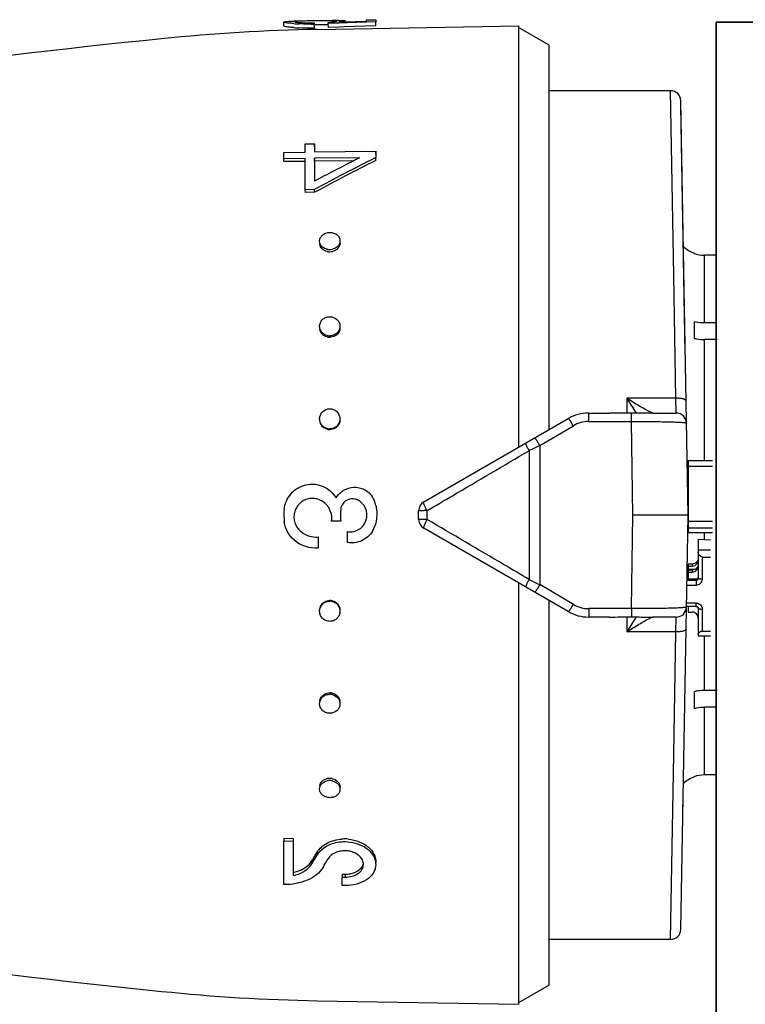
# Model space of a CAD drawing. Header units: millimetres. Extents: x -727 to 69715, y -15705 to 98123.
# Tile 54 of 256: x 20759 to 20794, y -15013 to -14965. Entities that reach past the tile are written whole.
import ezdxf

# ---------------------------------------------------------------- set-up
doc = ezdxf.new("R2010")
doc.units = ezdxf.units.MM
doc.layers.add('UT_ZAŘÍZENÍ - OT', color=3, linetype='Continuous', lineweight=35)

msp = doc.modelspace()

# ---------------------------------------------------------------- linework, layer by layer
at = {"color": 0, "linetype": 'Continuous'}
for p, q in [((20771.764, -14965.056), (20771.76, -14964.856)), ((20772.396, -14964.81), (20772.411, -14964.809)), ((20772.411, -14964.809), (20772.423, -14964.809)), ((20772.413, -14964.869), (20772.412, -14964.823)), ((20773.326, -14964.796), (20773.204, -14964.798)), ((20773.25, -14964.895), (20773.25, -14964.958)), ((20773.253, -14965.157), (20773.25, -14964.958)), ((20773.327, -14964.996), (20773.252, -14964.997)), ((20773.395, -14965.22), (20783.264, -14965.047)), ((20773.937, -14964.99), (20773.906, -14964.99)), ((20773.936, -14964.929), (20773.936, -14964.876)), ((20774.366, -14964.913), (20773.936, -14964.929)), ((20773.939, -14965.128), (20773.936, -14964.929)), ((20774.16, -14964.856), (20774.159, -14964.792)), ((20774.452, -14964.91), (20774.366, -14964.913)), ((20774.447, -14964.861), (20774.75, -14964.852)), ((20775.743, -14964.865), (20774.452, -14964.91)), ((20774.597, -14964.857), (20774.596, -14964.842)), ((20776.263, -14965.046), (20774.714, -14965.1)), ((20774.75, -14964.852), (20775.809, -14964.818)), ((20774.76, -14964.798), (20774.76, -14964.851)), ((20775.811, -14964.862), (20775.743, -14964.865)), ((20775.809, -14964.75), (20776.259, -14964.742)), ((20775.809, -14964.818), (20775.809, -14964.75)), ((20776.259, -14964.847), (20775.811, -14964.862)), ((20776.259, -14964.742), (20776.259, -14964.847)), ((20776.263, -14965.046), (20776.259, -14964.847)), ((20783.264, -14965.047), (20783.264, -14985.692)), ((20774.456, -14965.109), (20773.939, -14965.128)), ((20774.714, -14965.1), (20774.456, -14965.109)), ((20784.764, -14965.987), (20783.264, -14965.121)), ((20784.764, -14984.826), (20784.764, -14965.987)), ((20790.709, -14968.221), (20784.764, -14968.221)), ((20790.864, -14977.286), (20790.709, -14968.221)), ((20791.564, -14989.021), (20791.209, -14968.713)), ((20791.425, -14981.087), (20791.213, -14968.962)), ((20772.81, -14970.826), (20773.26, -14970.821)), ((20772.81, -14971.232), (20772.81, -14970.826)), ((20773.26, -14970.821), (20773.26, -14971.226)), ((20773.263, -14970.971), (20773.26, -14970.821)), ((20771.76, -14971.245), (20772.81, -14971.232)), ((20771.76, -14971.556), (20771.76, -14971.245)), ((20773.26, -14971.226), (20776.259, -14971.187)), ((20776.259, -14971.187), (20776.259, -14971.499)), ((20776.263, -14971.334), (20776.259, -14971.187)), ((20772.81, -14971.543), (20771.76, -14971.556)), ((20771.764, -14971.7), (20771.76, -14971.556)), ((20772.813, -14971.687), (20771.764, -14971.7)), ((20772.81, -14973.075), (20772.81, -14971.543)), ((20775.474, -14971.509), (20773.26, -14971.537)), ((20773.26, -14971.537), (20773.26, -14972.656)), ((20773.263, -14971.682), (20773.26, -14971.537)), ((20775.181, -14971.657), (20773.263, -14971.682)), ((20773.263, -14971.682), (20773.263, -14972.539)), ((20775.419, -14971.537), (20775.474, -14971.509)), ((20776.259, -14971.499), (20776.204, -14971.527)), ((20776.263, -14971.643), (20776.259, -14971.499)), ((20773.26, -14973.07), (20772.81, -14973.075)), ((20772.813, -14973.206), (20772.81, -14973.075)), ((20773.263, -14973.201), (20772.813, -14973.206)), ((20773.263, -14973.201), (20773.26, -14973.07)), ((20773.316, -14973.173), (20773.263, -14973.201)), ((20791.864, -14976.185), (20791.864, -14976.198)), ((20792.364, -14979.608), (20792.364, -14976.284)), ((20792.934, -14976.284), (20792.364, -14976.284)), ((20790.966, -14983.296), (20790.864, -14977.286)), ((20791.864, -14979.547), (20791.864, -14980.361)), ((20792.981, -14979.608), (20792.364, -14979.608)), ((20792.364, -14986.347), (20792.364, -14980.421)), ((20792.989, -14980.421), (20792.364, -14980.421)), ((20788.564, -14983.296), (20788.564, -14984.03)), ((20790.966, -14983.296), (20788.564, -14983.296)), ((20790.985, -14984.021), (20790.966, -14983.296)), ((20778.614, -14988.377), (20785.694, -14984.289)), ((20786.694, -14984.436), (20786.694, -14984.021)), ((20786.694, -14984.021), (20787.721, -14984.021)), ((20788.791, -14984.436), (20788.791, -14984.029)), ((20789.827, -14984.021), (20790.985, -14984.021)), ((20784.297, -14985.609), (20785.944, -14984.641)), ((20786.694, -14984.436), (20788.791, -14984.436)), ((20788.863, -14989.021), (20788.791, -14984.436)), ((20784.297, -14985.609), (20784.297, -14992.433)), ((20783.776, -14985.866), (20783.776, -14992.177)), ((20791.564, -14986.347), (20791.564, -14989.869)), ((20791.564, -14986.347), (20792.764, -14986.347)), ((20791.564, -14986.631), (20792.764, -14986.631)), ((20778.364, -14989.233), (20778.364, -14988.81)), ((20778.777, -14989.237), (20778.777, -14988.806)), ((20788.791, -14993.606), (20788.863, -14989.021)), ((20791.564, -14989.021), (20788.863, -14989.021)), ((20791.209, -15009.33), (20791.564, -14989.021)), ((20774.55, -14989.324), (20774.1, -14989.324)), ((20785.694, -14993.753), (20778.614, -14989.666)), ((20791.564, -14989.327), (20792.764, -14989.327)), ((20791.564, -14989.642), (20792.764, -14989.642)), ((20773.44, -14990.093), (20773.44, -14990.627)), ((20774.87, -14990.365), (20774.87, -14989.83)), ((20791.564, -14989.869), (20792.764, -14989.869)), ((20792.364, -14990.212), (20792.364, -14989.869)), ((20792.064, -14990.196), (20792.064, -14992.119)), ((20792.064, -14990.196), (20792.664, -14990.229)), ((20792.064, -14990.727), (20792.664, -14990.727)), ((20792.264, -14992.158), (20792.264, -14991.079)), ((20792.264, -14991.079), (20792.664, -14991.079)), ((20791.518, -14991.636), (20791.524, -14991.313)), ((20791.564, -14991.425), (20791.564, -14991.67)), ((20791.764, -14991.425), (20791.564, -14991.425)), ((20791.564, -14991.523), (20791.764, -14991.523)), ((20791.764, -14991.425), (20791.764, -14991.523)), ((20791.564, -14992.061), (20791.511, -14992.061)), ((20791.564, -14991.865), (20791.514, -14991.865)), ((20791.517, -14991.67), (20791.927, -14991.67)), ((20791.565, -14991.639), (20791.518, -14991.636)), ((20791.564, -14991.718), (20791.564, -14992.159)), ((20791.764, -14991.718), (20791.564, -14991.718)), ((20791.564, -14991.815), (20791.764, -14991.815)), ((20791.764, -14991.718), (20791.764, -14991.815)), ((20783.264, -14992.35), (20783.264, -15012.995)), ((20785.944, -14993.402), (20784.297, -14992.433)), ((20791.504, -14992.452), (20791.964, -14992.452)), ((20791.508, -14992.217), (20791.964, -14992.217)), ((20791.964, -14992.159), (20791.564, -14992.159)), ((20791.964, -14992.159), (20791.964, -14992.452)), ((20784.764, -15012.055), (20784.764, -14993.216)), ((20791.964, -14993.496), (20791.485, -14993.496)), ((20791.964, -14993.335), (20791.488, -14993.335)), ((20791.564, -14993.496), (20791.564, -14993.777)), ((20791.964, -14993.496), (20791.964, -14993.335)), ((20786.694, -14993.606), (20786.694, -14994.021)), ((20788.791, -14993.606), (20786.694, -14993.606)), ((20787.721, -14994.021), (20786.694, -14994.021)), ((20788.564, -14994.013), (20788.564, -14994.746)), ((20788.791, -14993.606), (20788.791, -14994.014)), ((20790.985, -14994.021), (20789.827, -14994.021)), ((20790.966, -14994.746), (20790.985, -14994.021)), ((20791.564, -14993.777), (20791.764, -14993.777)), ((20792.064, -14993.59), (20792.064, -14994.944)), ((20792.264, -14994.708), (20792.264, -14993.629)), ((20790.966, -14994.746), (20788.564, -14994.746)), ((20790.864, -15000.757), (20790.966, -14994.746)), ((20792.064, -14994.944), (20792.664, -14994.944)), ((20792.264, -14994.708), (20792.664, -14994.708)), ((20792.364, -14997.621), (20792.364, -14994.944)), ((20791.864, -14997.682), (20791.864, -14998.495)), ((20792.989, -14997.621), (20792.364, -14997.621)), ((20792.364, -15001.758), (20792.364, -14998.434)), ((20792.981, -14998.434), (20792.364, -14998.434)), ((20790.709, -15009.821), (20790.864, -15000.757)), ((20792.934, -15001.758), (20792.364, -15001.758)), ((20791.864, -15001.844), (20791.864, -15001.857)), ((20791.308, -15003.636), (20791.324, -15002.774)), ((20771.764, -15004.862), (20771.76, -15004.994)), ((20771.76, -15007.136), (20771.76, -15004.994)), ((20771.76, -15004.994), (20772.21, -15004.999)), ((20771.764, -15004.862), (20772.214, -15004.867)), ((20772.214, -15004.867), (20772.21, -15004.999)), ((20772.21, -15004.999), (20772.21, -15006.687)), ((20773.357, -15005.599), (20773.385, -15005.551)), ((20773.385, -15005.551), (20773.382, -15005.689)), ((20773.13, -15005.974), (20773.127, -15006.115)), ((20773.24, -15005.927), (20773.269, -15005.879)), ((20774.613, -15006.619), (20774.61, -15006.765)), ((20774.61, -15007.173), (20774.61, -15006.765)), ((20774.61, -15006.765), (20774.76, -15006.767)), ((20774.613, -15006.619), (20774.763, -15006.621)), ((20774.763, -15006.621), (20774.76, -15006.767)), ((20774.76, -15007.175), (20774.61, -15007.173)), ((20790.709, -15009.821), (20784.764, -15009.821)), ((20784.764, -15012.055), (20783.264, -15012.921)), ((20773.395, -15012.823), (20783.264, -15012.995))]:
    msp.add_line(p, q, dxfattribs=at)
for centre, radius, start, end in [((20772.878, -14956.38), 8.577, 265.8256, 266.6258), ((20773.028, -15000.544), 35.74, 91.0124, 91.2155), ((20772.951, -14955.126), 9.833, 266.6318, 267.396), ((20772.556, -14966.605), 1.789, 94.2534, 94.6326), ((20772.612, -14967.374), 2.559, 93.4587, 94.2283), ((20773.033, -14952.416), 12.544, 270.2757, 270.9914), ((20773.076, -14954.867), 10.03, 270.3767, 270.9938), ((20773.487, -14958.468), 6.424, 274.0065, 274.7622), ((20773.573, -14959.51), 5.379, 274.7701, 275.5791), ((20774.009, -14970.07), 5.28, 88.3745, 89.198), ((20774.869, -15006.899), 42.126, 90.8463, 91.0033), ((20774.584, -14987.798), 23.023, 90.5699, 90.8389), ((20774.484, -14978.002), 13.227, 90.1311, 90.5589), ((20774.966, -15055.206), 90, 91, 95.86353), ((20772.879, -14956.529), 8.626, 265.8559, 266.6507), ((20772.953, -14955.258), 9.899, 266.6567, 267.4156), ((20816.851, -15463.061), 500, 95.86353, 99.2151), ((20790.709, -14968.721), 0.5, 1.0027, 90), ((20823.549, -15065.461), 105.191, 116.74897, 118.55954), ((20823.093, -15066.125), 105.923, 116.89327, 118.06457), ((20823.284, -15065.838), 105.279, 116.52799, 118.3353), ((20820.181, -15060.437), 99.533, 116.72558, 116.87901), ((20774.183, -14975.692), 0.33, 0.0012, 1.8034), ((20773.853, -14975.701), 0.34, 181.8386, 189.2299), ((20774.006, -14975.431), 0.578, 257.4005, 263.7792), ((20774.009, -14975.534), 0.583, 257.4385, 263.7956), ((20774.005, -14975.442), 0.567, 263.769, 270.5154), ((20774.008, -14975.545), 0.572, 263.785, 270.5156), ((20774.004, -14975.432), 0.577, 270.6142, 283.6547), ((20774.007, -14975.534), 0.582, 270.6123, 283.6161), ((20792.364, -14974.771), 1.5, 226.6492, 250.5288), ((20792.365, -14974.775), 1.509, 250.58, 269.9294), ((20773.924, -14979.772), 0.415, 180.0036, 182.6268), ((20774.096, -14979.841), 0.417, 351.6852, 359.956), ((20774.008, -14979.708), 0.529, 255.907, 262.902), ((20774.012, -14979.776), 0.533, 255.9485, 262.9202), ((20774.007, -14979.722), 0.515, 262.8964, 270.3352), ((20774.01, -14979.791), 0.519, 262.9139, 270.3354), ((20809.346, -14970.774), 24.264, 211.0698, 212.8147), ((20773.981, -14984.306), 0.471, 180.0149, 185.1846), ((20786.694, -14986.021), 2, 90, 120), ((20805.39, -14973.319), 19.559, 212.8314, 213.1914), ((20790.985, -14984.521), 0.5, 0.9973, 90), ((20774.011, -14984.296), 0.505, 254.9456, 262.2975), ((20774.014, -14984.327), 0.509, 254.989, 262.3166), ((20774.009, -14984.313), 0.488, 262.2951, 270.1426), ((20774.012, -14984.344), 0.492, 262.3136, 270.1429), ((20786.694, -14985.915), 1.479, 90.0293, 120.5126), ((20891.859, -15204.982), 244.324, 116.11937, 116.25551), ((20791.464, -14987.177), 0.0994, 313.5922, 359.9803), ((20791.464, -14987.165), 0.301, 284.0099, 289.4426), ((20773.156, -14989.084), 0.878, 79.2621, 86.1049), ((20773.146, -14989.133), 0.927, 73.0793, 79.2163), ((20775.119, -14988.799), 0.576, 71.2532, 78.3972), ((20775.199, -14988.722), 1.078, 27.8406, 34.0296), ((20775.204, -14988.72), 1.073, 21.6663, 27.8429), ((20773.143, -14989.171), 0.963, 41.0757, 50.0119), ((20773.137, -14989.175), 0.97, 32.4613, 41.0443), ((20776.846, -14989.021), 2.316, 172.8168, 187.5195), ((20775.121, -14988.792), 0.569, 63.8405, 71.2552), ((20774.996, -14989.028), 0.836, 39.1305, 49.8284), ((20775.003, -14989.023), 0.828, 29.6913, 39.1293), ((20775.221, -14988.713), 1.054, 15.2114, 21.6682), ((20774.309, -14988.96), 1.999, 11.8346, 15.192), ((20778.864, -14988.81), 0.5, 120, 180), ((20791.464, -14988.793), 0.3, 70.554, 72.3535), ((20774.421, -14989.021), 2.661, 174.2036, 187.383), ((20773.151, -14989.127), 0.893, 214.114, 220.953), ((20774.999, -14989.02), 0.831, 307.9711, 320.9467), ((20774.991, -14989.013), 0.841, 320.9239, 328.1109), ((20775.055, -14989.166), 1.23, 330.5526, 339.4593), ((20775.101, -14989.184), 1.181, 339.4729, 345.3977), ((20778.864, -14989.233), 0.5, 180, 240), ((20773.321, -14988.979), 1.119, 220.9857, 227.2244), ((20773.322, -14988.995), 1.104, 269.8741, 276.1358), ((20775.012, -14989.058), 0.785, 259.5616, 266.7756), ((20775.04, -14989.159), 1.247, 328.3633, 330.5708), ((20773.322, -14988.987), 1.644, 229.7942, 274.1007), ((20791.773, -14991.228), 0.29, 325.946, 359.9556), ((20891.859, -14773.06), 244.324, 243.74449, 243.88063), ((20774.008, -14993.73), 0.489, 81.9513, 89.7929), ((20774.011, -14993.699), 0.493, 81.9697, 89.7932), ((20774.005, -14993.748), 0.507, 74.6173, 81.9539), ((20774.009, -14993.717), 0.51, 74.6606, 81.9731), ((20786.694, -14992.128), 1.479, 239.4874, 269.9707), ((20790.985, -14993.521), 0.5, 270, 359), ((20774.029, -14993.739), 0.481, 352.21, 354.9153), ((20786.694, -14992.021), 2, 240, 270), ((20805.732, -15004.946), 19.968, 146.8123, 147.1649), ((20791.975, -14993.59), 0.0882, 0.0369, 8.6608), ((20809.268, -15007.219), 24.171, 147.1819, 148.9335), ((20774.006, -14998.321), 0.516, 82.1802, 89.6075), ((20774.01, -14998.253), 0.52, 82.1978, 89.6077), ((20774.004, -14998.338), 0.533, 75.2221, 82.1864), ((20774.007, -14998.27), 0.537, 75.2633, 82.2046), ((20792.365, -15003.268), 1.509, 90.0706, 109.42), ((20774.005, -15002.607), 0.574, 89.5276, 102.6205), ((20774.009, -15002.505), 0.579, 90.4762, 102.5767), ((20774.008, -15002.489), 0.563, 89.4636, 90.4277), ((20774.004, -15002.602), 0.569, 82.706, 89.4382), ((20774.008, -15002.5), 0.574, 82.7219, 89.4383), ((20774.002, -15002.617), 0.584, 76.3765, 82.7168), ((20774.006, -15002.514), 0.588, 76.4142, 82.7332), ((20792.364, -15003.271), 1.5, 109.4712, 133.3508), ((20773.853, -15002.341), 0.34, 170.7701, 178.1614), ((20774.183, -15002.351), 0.33, 358.1966, 359.9988), ((20774.741, -15006.845), 1.949, 89.3478, 93.6822), ((20774.74, -15006.877), 1.981, 84.7451, 89.3338), ((20733.836, -14981.97), 46.046, 328.8521, 329.1259), ((20774.25, -15006.203), 1.009, 142.6891, 149.3347), ((20774.345, -15006.276), 1.129, 136.6726, 142.6957), ((20772.261, -15005.427), 1.027, 315.4988, 321.7146), ((20772.34, -15005.489), 0.927, 321.7149, 328.509), ((20734.71, -14982.833), 44.921, 328.7834, 329.0635), ((20735.188, -14982.787), 44.466, 328.5709, 328.8521), ((20732.987, -14981.802), 46.929, 329.1323, 329.4032), ((20735.455, -14982.906), 44.808, 328.5423, 329.173), ((20775.201, -15006.146), 0.458, 358.6045, 6.9669), ((20771.825, -15004.817), 1.908, 281.6289, 285.7619), ((20816.851, -14514.982), 500, 260.77609, 264.13647), ((20790.709, -15009.321), 0.5, 270, 359), ((20774.966, -14922.837), 90, 264.13647, 269)]:
    msp.add_arc(centre, radius, start, end, dxfattribs=at)
at = {"color": 0, "linetype": 'Continuous', "extrusion": (0, 0, -1)}
for centre, major_axis, ratio, start_param, end_param in [((20792.264, -14990.844), (0, -0.235), 0.85043, 0, 1.570796), ((20792.264, -14994.865), (0.2, 0), 0.785695, 3.141593, 4.712389)]:
    msp.add_ellipse(centre, major_axis=major_axis, ratio=ratio, start_param=start_param, end_param=end_param, dxfattribs=at)
at = {"color": 0, "linetype": 'Continuous'}
for points, knots in [([(20771.76, -14964.856), (20771.76, -14964.853), (20771.767, -14964.847), (20771.775, -14964.844), (20771.78, -14964.843)], [0, 0, 0, 0, 0.34526, 1, 1, 1, 1]), ([(20772.254, -14964.934), (20772.184, -14964.929), (20772.086, -14964.92), (20771.965, -14964.906), (20771.894, -14964.896), (20771.838, -14964.886), (20771.797, -14964.876), (20771.773, -14964.869), (20771.76, -14964.86), (20771.76, -14964.856)], [0, 0, 0, 0, 0.415889, 0.585993, 0.728367, 0.841268, 0.923827, 0.975949, 1, 1, 1, 1]), ([(20772.256, -14965.133), (20772.187, -14965.128), (20772.089, -14965.119), (20771.968, -14965.105), (20771.897, -14965.095), (20771.842, -14965.086), (20771.8, -14965.076), (20771.777, -14965.068), (20771.764, -14965.06), (20771.764, -14965.056)], [0, 0, 0, 0, 0.416026, 0.586157, 0.728535, 0.841423, 0.923955, 0.976034, 1, 1, 1, 1]), ([(20771.78, -14964.843), (20771.784, -14964.842), (20771.803, -14964.836), (20771.824, -14964.833), (20771.84, -14964.831)], [0, 0, 0, 0, 0.194984, 1, 1, 1, 1]), ([(20771.84, -14964.831), (20771.896, -14964.824), (20772.04, -14964.818), (20772.183, -14964.814), (20772.27, -14964.812)], [0, 0, 0, 0, 0.393124, 1, 1, 1, 1]), ([(20772.303, -14964.842), (20772.303, -14964.842), (20772.302, -14964.843), (20772.302, -14964.843), (20772.302, -14964.844)], [0, 0, 0, 0, 0.519614, 1, 1, 1, 1]), ([(20772.302, -14964.844), (20772.302, -14964.846), (20772.307, -14964.849), (20772.324, -14964.855), (20772.362, -14964.863), (20772.423, -14964.871), (20772.473, -14964.875), (20772.501, -14964.878)], [0, 0, 0, 0, 0.026104, 0.078509, 0.271488, 0.580502, 1, 1, 1, 1]), ([(20772.412, -14964.823), (20772.397, -14964.824), (20772.371, -14964.826), (20772.337, -14964.831), (20772.317, -14964.835), (20772.305, -14964.839), (20772.303, -14964.842)], [0, 0, 0, 0, 0.402142, 0.703286, 0.901798, 1, 1, 1, 1]), ([(20773.204, -14964.798), (20773.064, -14964.8), (20772.816, -14964.806), (20772.567, -14964.813), (20772.458, -14964.82)], [0, 0, 0, 0, 0.5608, 1, 1, 1, 1]), ([(20772.501, -14964.878), (20772.544, -14964.881), (20772.758, -14964.895), (20772.972, -14964.898), (20773.142, -14964.897)], [0, 0, 0, 0, 0.202928, 1, 1, 1, 1]), ([(20773.093, -14964.96), (20773.042, -14964.96), (20772.846, -14964.96), (20772.649, -14964.955), (20772.505, -14964.949)], [0, 0, 0, 0, 0.261385, 1, 1, 1, 1]), ([(20773.904, -14964.79), (20773.86, -14964.79), (20773.667, -14964.791), (20773.475, -14964.793), (20773.326, -14964.796)], [0, 0, 0, 0, 0.228486, 1, 1, 1, 1]), ([(20773.906, -14964.99), (20773.862, -14964.99), (20773.669, -14964.991), (20773.476, -14964.993), (20773.327, -14964.996)], [0, 0, 0, 0, 0.228577, 1, 1, 1, 1]), ([(20774.083, -14964.791), (20774.069, -14964.79), (20774.01, -14964.79), (20773.95, -14964.79), (20773.904, -14964.79)], [0, 0, 0, 0, 0.229978, 1, 1, 1, 1]), ([(20774.096, -14964.863), (20774.133, -14964.859), (20774.199, -14964.852), (20774.275, -14964.841), (20774.32, -14964.832), (20774.342, -14964.826), (20774.355, -14964.822), (20774.362, -14964.816), (20774.362, -14964.814)], [0, 0, 0, 0, 0.416564, 0.727805, 0.840468, 0.923103, 0.975235, 1, 1, 1, 1]), ([(20774.269, -14964.797), (20774.261, -14964.796), (20774.225, -14964.794), (20774.188, -14964.793), (20774.159, -14964.792)], [0, 0, 0, 0, 0.216654, 1, 1, 1, 1]), ([(20774.338, -14964.804), (20774.334, -14964.803), (20774.311, -14964.8), (20774.288, -14964.798), (20774.269, -14964.797)], [0, 0, 0, 0, 0.191517, 1, 1, 1, 1]), ([(20774.362, -14964.814), (20774.362, -14964.811), (20774.352, -14964.806), (20774.344, -14964.805), (20774.338, -14964.804)], [0, 0, 0, 0, 0.306489, 1, 1, 1, 1]), ([(20774.596, -14964.842), (20774.586, -14964.843), (20774.536, -14964.851), (20774.486, -14964.857), (20774.447, -14964.861)], [0, 0, 0, 0, 0.219199, 1, 1, 1, 1]), ([(20774.454, -14964.776), (20774.468, -14964.776), (20774.521, -14964.776), (20774.573, -14964.776), (20774.61, -14964.777)], [0, 0, 0, 0, 0.28218, 1, 1, 1, 1]), ([(20774.76, -14964.798), (20774.76, -14964.803), (20774.741, -14964.811), (20774.713, -14964.82), (20774.66, -14964.831), (20774.62, -14964.838), (20774.596, -14964.842)], [0, 0, 0, 0, 0.080473, 0.272652, 0.58028, 1, 1, 1, 1]), ([(20774.61, -14964.777), (20774.62, -14964.778), (20774.654, -14964.779), (20774.687, -14964.781), (20774.71, -14964.784)], [0, 0, 0, 0, 0.312325, 1, 1, 1, 1]), ([(20774.71, -14964.784), (20774.722, -14964.785), (20774.738, -14964.787), (20774.755, -14964.792), (20774.76, -14964.796), (20774.76, -14964.798)], [0, 0, 0, 0, 0.708486, 0.898996, 1, 1, 1, 1]), ([(20773.253, -14965.157), (20773.188, -14965.158), (20772.939, -14965.16), (20772.69, -14965.156), (20772.506, -14965.147)], [0, 0, 0, 0, 0.261104, 1, 1, 1, 1]), ([(20773.51, -14975.601), (20773.508, -14975.545), (20773.535, -14975.429), (20773.647, -14975.285), (20773.815, -14975.192), (20773.944, -14975.169), (20774.01, -14975.168)], [0, 0, 0, 0, 0.229393, 0.470966, 0.729703, 1, 1, 1, 1]), ([(20774.01, -14975.168), (20774.073, -14975.168), (20774.198, -14975.187), (20774.363, -14975.271), (20774.477, -14975.405), (20774.508, -14975.516), (20774.509, -14975.57)], [0, 0, 0, 0, 0.270385, 0.528616, 0.769944, 1, 1, 1, 1]), ([(20773.614, -14975.847), (20773.583, -14975.813), (20773.532, -14975.736), (20773.511, -14975.646), (20773.51, -14975.601)], [0, 0, 0, 0, 0.509651, 1, 1, 1, 1]), ([(20774.513, -14975.692), (20774.513, -14975.784), (20774.427, -14975.981), (20774.243, -14976.076), (20774.144, -14976.1)], [0, 0, 0, 0, 0.47302, 1, 1, 1, 1]), ([(20774.509, -14975.57), (20774.511, -14975.618), (20774.492, -14975.717), (20774.439, -14975.802), (20774.406, -14975.84)], [0, 0, 0, 0, 0.488775, 1, 1, 1, 1]), ([(20773.882, -14976.103), (20773.792, -14976.082), (20773.625, -14976.003), (20773.531, -14975.838), (20773.518, -14975.755)], [0, 0, 0, 0, 0.524629, 1, 1, 1, 1]), ([(20773.88, -14975.995), (20773.854, -14975.989), (20773.756, -14975.96), (20773.665, -14975.903), (20773.614, -14975.847)], [0, 0, 0, 0, 0.260211, 1, 1, 1, 1]), ([(20774.406, -14975.84), (20774.389, -14975.858), (20774.314, -14975.929), (20774.216, -14975.974), (20774.14, -14975.993)], [0, 0, 0, 0, 0.24218, 1, 1, 1, 1]), ([(20773.51, -14979.772), (20773.51, -14979.711), (20773.538, -14979.587), (20773.649, -14979.431), (20773.815, -14979.329), (20773.945, -14979.304), (20774.01, -14979.304)], [0, 0, 0, 0, 0.241806, 0.488407, 0.741812, 1, 1, 1, 1]), ([(20774.01, -14979.304), (20774.133, -14979.303), (20774.326, -14979.37), (20774.475, -14979.568), (20774.507, -14979.687), (20774.509, -14979.746)], [0, 0, 0, 0, 0.507384, 0.755665, 1, 1, 1, 1]), ([(20792.364, -14979.608), (20792.321, -14979.608), (20792.153, -14979.603), (20791.985, -14979.578), (20791.864, -14979.547)], [0, 0, 0, 0, 0.252472, 1, 1, 1, 1]), ([(20773.577, -14980.005), (20773.567, -14979.989), (20773.532, -14979.922), (20773.513, -14979.847), (20773.51, -14979.791)], [0, 0, 0, 0, 0.253103, 1, 1, 1, 1]), ([(20773.882, -14980.294), (20773.791, -14980.271), (20773.618, -14980.176), (20773.531, -14979.998), (20773.518, -14979.908)], [0, 0, 0, 0, 0.510101, 1, 1, 1, 1]), ([(20773.88, -14980.221), (20773.818, -14980.206), (20773.699, -14980.153), (20773.61, -14980.058), (20773.577, -14980.005)], [0, 0, 0, 0, 0.506643, 1, 1, 1, 1]), ([(20774.471, -14979.944), (20774.442, -14980.011), (20774.349, -14980.133), (20774.212, -14980.201), (20774.14, -14980.22)], [0, 0, 0, 0, 0.492845, 1, 1, 1, 1]), ([(20774.509, -14979.901), (20774.496, -14979.992), (20774.408, -14980.171), (20774.236, -14980.268), (20774.144, -14980.292)], [0, 0, 0, 0, 0.489899, 1, 1, 1, 1]), ([(20774.509, -14979.746), (20774.512, -14979.797), (20774.502, -14979.865), (20774.478, -14979.929), (20774.471, -14979.944)], [0, 0, 0, 0, 0.747031, 1, 1, 1, 1]), ([(20791.864, -14980.361), (20791.904, -14980.371), (20792.068, -14980.406), (20792.237, -14980.421), (20792.364, -14980.421)], [0, 0, 0, 0, 0.247091, 1, 1, 1, 1]), ([(20789.684, -14983.957), (20789.601, -14983.917), (20789.424, -14983.824), (20789.048, -14983.608), (20788.759, -14983.426), (20788.564, -14983.296)], [0, 0, 0, 0, 0.213248, 0.460801, 1, 1, 1, 1]), ([(20791.466, -14983.425), (20791.466, -14983.416), (20791.456, -14983.393), (20791.424, -14983.37), (20791.377, -14983.348), (20791.287, -14983.32), (20791.148, -14983.3), (20791.03, -14983.295), (20790.966, -14983.296)], [0, 0, 0, 0, 0.054454, 0.124226, 0.220024, 0.341181, 0.645763, 1, 1, 1, 1]), ([(20773.51, -14984.306), (20773.51, -14984.18), (20773.618, -14983.916), (20773.882, -14983.811), (20774.01, -14983.81)], [0, 0, 0, 0, 0.49811, 1, 1, 1, 1]), ([(20774.01, -14983.81), (20774.13, -14983.81), (20774.381, -14983.902), (20774.497, -14984.142), (20774.508, -14984.261)], [0, 0, 0, 0, 0.501804, 1, 1, 1, 1]), ([(20785.944, -14984.641), (20785.923, -14984.621), (20785.891, -14984.573), (20785.858, -14984.499), (20785.819, -14984.436), (20785.78, -14984.385), (20785.75, -14984.344), (20785.725, -14984.312), (20785.709, -14984.296), (20785.697, -14984.287), (20785.694, -14984.289)], [0, 0, 0, 0, 0.198142, 0.388892, 0.560134, 0.707991, 0.828678, 0.918542, 0.975091, 1, 1, 1, 1]), ([(20788.791, -14984.029), (20788.612, -14984.031), (20788.255, -14984.03), (20787.898, -14984.021), (20787.721, -14984.021)], [0, 0, 0, 0, 0.502804, 1, 1, 1, 1]), ([(20789.827, -14984.021), (20789.748, -14984.021), (20789.402, -14984.022), (20789.057, -14984.026), (20788.791, -14984.029)], [0, 0, 0, 0, 0.230893, 1, 1, 1, 1]), ([(20789.763, -14983.993), (20789.757, -14983.99), (20789.73, -14983.979), (20789.704, -14983.967), (20789.684, -14983.957)], [0, 0, 0, 0, 0.229765, 1, 1, 1, 1]), ([(20789.794, -14984.005), (20789.791, -14984.004), (20789.781, -14984), (20789.771, -14983.996), (20789.763, -14983.993)], [0, 0, 0, 0, 0.235586, 1, 1, 1, 1]), ([(20789.853, -14984.021), (20789.845, -14984.021), (20789.825, -14984.016), (20789.806, -14984.01), (20789.794, -14984.005)], [0, 0, 0, 0, 0.393757, 1, 1, 1, 1]), ([(20773.882, -14984.819), (20773.8, -14984.796), (20773.643, -14984.71), (20773.553, -14984.554), (20773.531, -14984.472)], [0, 0, 0, 0, 0.50198, 1, 1, 1, 1]), ([(20773.88, -14984.784), (20773.807, -14984.764), (20773.668, -14984.693), (20773.577, -14984.565), (20773.549, -14984.496)], [0, 0, 0, 0, 0.50114, 1, 1, 1, 1]), ([(20774.492, -14984.432), (20774.469, -14984.514), (20774.38, -14984.672), (20774.223, -14984.76), (20774.14, -14984.783)], [0, 0, 0, 0, 0.49918, 1, 1, 1, 1]), ([(20774.509, -14984.406), (20774.496, -14984.5), (20774.412, -14984.687), (20774.237, -14984.792), (20774.144, -14984.818)], [0, 0, 0, 0, 0.498032, 1, 1, 1, 1]), ([(20788.791, -14984.436), (20788.967, -14984.436), (20789.312, -14984.435), (20789.813, -14984.438), (20790.274, -14984.444), (20790.624, -14984.451), (20790.871, -14984.459), (20791.028, -14984.465), (20791.162, -14984.471), (20791.274, -14984.478), (20791.362, -14984.486), (20791.425, -14984.493), (20791.463, -14984.501), (20791.48, -14984.506), (20791.485, -14984.511), (20791.485, -14984.513)], [0, 0, 0, 0, 0.195605, 0.383531, 0.55643, 0.707585, 0.773165, 0.831259, 0.881323, 0.92293, 0.955723, 0.979458, 0.994025, 0.997954, 1, 1, 1, 1]), ([(20784.297, -14985.609), (20784.268, -14985.559), (20784.225, -14985.488), (20784.168, -14985.398), (20784.132, -14985.343), (20784.101, -14985.298), (20784.077, -14985.266), (20784.061, -14985.248), (20784.052, -14985.24), (20784.048, -14985.239), (20784.047, -14985.24)], [0, 0, 0, 0, 0.387648, 0.559336, 0.708365, 0.829964, 0.920373, 0.976704, 0.992026, 1, 1, 1, 1]), ([(20783.776, -14985.866), (20783.75, -14985.819), (20783.714, -14985.75), (20783.671, -14985.663), (20783.646, -14985.608), (20783.627, -14985.563), (20783.615, -14985.528), (20783.609, -14985.506), (20783.61, -14985.492), (20783.613, -14985.49)], [0, 0, 0, 0, 0.389691, 0.560136, 0.707341, 0.827183, 0.916538, 0.973346, 1, 1, 1, 1]), ([(20778.777, -14988.806), (20779.192, -14988.561), (20780.859, -14987.581), (20782.525, -14986.601), (20783.776, -14985.866)], [0, 0, 0, 0, 0.249365, 1, 1, 1, 1]), ([(20771.774, -14988.752), (20771.788, -14988.61), (20771.863, -14988.328), (20772.169, -14987.84), (20772.82, -14987.449), (20773.577, -14987.523), (20774.061, -14987.836), (20774.247, -14988.06), (20774.32, -14988.183)], [0, 0, 0, 0, 0.125806, 0.251598, 0.500158, 0.748611, 0.874302, 1, 1, 1, 1]), ([(20774.32, -14988.183), (20774.407, -14988.031), (20774.663, -14987.768), (20775.102, -14987.639), (20775.454, -14987.671), (20775.705, -14987.762), (20775.926, -14987.911), (20776.043, -14988.046), (20776.093, -14988.119)], [0, 0, 0, 0, 0.249691, 0.498274, 0.623384, 0.748679, 0.874168, 1, 1, 1, 1]), ([(20773.216, -14988.208), (20773.132, -14988.203), (20772.962, -14988.215), (20772.645, -14988.331), (20772.391, -14988.581), (20772.268, -14988.897), (20772.242, -14989.152), (20772.288, -14989.405), (20772.364, -14989.558), (20772.411, -14989.628)], [0, 0, 0, 0, 0.124702, 0.249421, 0.497433, 0.62303, 0.748788, 0.874419, 1, 1, 1, 1]), ([(20775.235, -14988.235), (20775.158, -14988.219), (20774.995, -14988.22), (20774.774, -14988.319), (20774.61, -14988.498), (20774.558, -14988.653), (20774.548, -14988.732)], [0, 0, 0, 0, 0.248903, 0.498305, 0.748695, 1, 1, 1, 1]), ([(20774.1, -14989.324), (20774.116, -14989.209), (20774.107, -14988.972), (20774.018, -14988.752), (20773.955, -14988.654)], [0, 0, 0, 0, 0.500135, 1, 1, 1, 1]), ([(20775.705, -14989.457), (20775.744, -14989.395), (20775.806, -14989.258), (20775.838, -14989.037), (20775.814, -14988.815), (20775.758, -14988.676), (20775.722, -14988.613)], [0, 0, 0, 0, 0.249892, 0.499949, 0.75024, 1, 1, 1, 1]), ([(20776.266, -14988.55), (20776.282, -14988.627), (20776.328, -14988.936), (20776.303, -14989.256), (20776.244, -14989.482)], [0, 0, 0, 0, 0.250786, 1, 1, 1, 1]), ([(20778.777, -14988.806), (20778.748, -14988.754), (20778.698, -14988.659), (20778.64, -14988.531), (20778.61, -14988.442), (20778.604, -14988.396), (20778.609, -14988.38), (20778.614, -14988.377)], [0, 0, 0, 0, 0.377895, 0.69297, 0.905251, 0.965919, 1, 1, 1, 1]), ([(20778.777, -14988.806), (20778.749, -14988.806), (20778.694, -14988.806), (20778.616, -14988.806), (20778.545, -14988.807), (20778.484, -14988.807), (20778.44, -14988.808), (20778.412, -14988.808), (20778.395, -14988.808), (20778.382, -14988.809), (20778.372, -14988.809), (20778.368, -14988.81), (20778.364, -14988.809), (20778.364, -14988.81)], [0, 0, 0, 0, 0.203374, 0.394866, 0.56769, 0.716771, 0.837685, 0.88646, 0.926896, 0.958626, 0.981467, 0.99529, 1, 1, 1, 1]), ([(20772.261, -14990.243), (20772.132, -14990.133), (20771.913, -14989.862), (20771.804, -14989.532), (20771.782, -14989.363)], [0, 0, 0, 0, 0.49938, 1, 1, 1, 1]), ([(20774.968, -14989.842), (20775.064, -14989.848), (20775.259, -14989.824), (20775.434, -14989.734), (20775.51, -14989.675)], [0, 0, 0, 0, 0.50069, 1, 1, 1, 1]), ([(20778.777, -14989.237), (20778.749, -14989.237), (20778.694, -14989.236), (20778.616, -14989.236), (20778.545, -14989.236), (20778.484, -14989.235), (20778.44, -14989.235), (20778.412, -14989.234), (20778.395, -14989.234), (20778.382, -14989.234), (20778.372, -14989.234), (20778.368, -14989.232), (20778.364, -14989.233), (20778.364, -14989.233)], [0, 0, 0, 0, 0.203374, 0.394866, 0.56769, 0.716771, 0.837685, 0.88646, 0.926896, 0.958626, 0.981467, 0.99529, 1, 1, 1, 1]), ([(20778.777, -14989.237), (20778.748, -14989.288), (20778.698, -14989.384), (20778.64, -14989.512), (20778.61, -14989.6), (20778.604, -14989.647), (20778.609, -14989.663), (20778.614, -14989.666)], [0, 0, 0, 0, 0.377895, 0.69297, 0.905251, 0.965919, 1, 1, 1, 1]), ([(20783.776, -14992.177), (20783.359, -14991.931), (20781.692, -14990.952), (20780.025, -14989.972), (20778.777, -14989.237)], [0, 0, 0, 0, 0.250578, 1, 1, 1, 1]), ([(20772.561, -14989.8), (20772.662, -14989.894), (20772.902, -14990.046), (20773.181, -14990.099), (20773.319, -14990.099)], [0, 0, 0, 0, 0.500561, 1, 1, 1, 1]), ([(20776.102, -14989.813), (20776.039, -14989.914), (20775.884, -14990.1), (20775.579, -14990.297), (20775.229, -14990.393), (20774.987, -14990.387), (20774.87, -14990.365)], [0, 0, 0, 0, 0.249964, 0.499879, 0.749906, 1, 1, 1, 1]), ([(20792.064, -14991.131), (20792.064, -14991.169), (20792.048, -14991.247), (20791.981, -14991.345), (20791.881, -14991.41), (20791.803, -14991.425), (20791.764, -14991.425)], [0, 0, 0, 0, 0.247784, 0.496832, 0.747734, 1, 1, 1, 1]), ([(20791.764, -14991.523), (20791.812, -14991.523), (20791.911, -14991.499), (20791.987, -14991.431), (20792.014, -14991.391)], [0, 0, 0, 0, 0.501963, 1, 1, 1, 1]), ([(20792.064, -14991.424), (20792.064, -14991.462), (20792.048, -14991.54), (20791.981, -14991.637), (20791.881, -14991.703), (20791.803, -14991.718), (20791.764, -14991.718)], [0, 0, 0, 0, 0.247784, 0.496832, 0.747734, 1, 1, 1, 1]), ([(20791.764, -14991.815), (20791.803, -14991.815), (20791.881, -14991.8), (20791.981, -14991.735), (20792.048, -14991.637), (20792.064, -14991.56), (20792.064, -14991.521)], [0, 0, 0, 0, 0.252266, 0.503168, 0.752216, 1, 1, 1, 1]), ([(20791.964, -14992.159), (20791.975, -14992.159), (20791.999, -14992.154), (20792.031, -14992.136), (20792.053, -14992.108), (20792.061, -14992.085), (20792.063, -14992.074)], [0, 0, 0, 0, 0.251925, 0.502849, 0.751924, 1, 1, 1, 1]), ([(20783.776, -14992.177), (20783.75, -14992.224), (20783.714, -14992.292), (20783.671, -14992.379), (20783.646, -14992.434), (20783.627, -14992.479), (20783.615, -14992.515), (20783.609, -14992.536), (20783.61, -14992.55), (20783.613, -14992.552)], [0, 0, 0, 0, 0.389693, 0.560138, 0.707342, 0.827185, 0.916539, 0.973347, 1, 1, 1, 1]), ([(20784.297, -14992.433), (20784.268, -14992.483), (20784.225, -14992.555), (20784.168, -14992.644), (20784.132, -14992.7), (20784.101, -14992.744), (20784.077, -14992.776), (20784.061, -14992.795), (20784.052, -14992.802), (20784.048, -14992.803), (20784.047, -14992.803)], [0, 0, 0, 0, 0.387648, 0.559336, 0.708365, 0.829964, 0.920373, 0.976704, 0.992026, 1, 1, 1, 1]), ([(20791.964, -14992.217), (20791.977, -14992.217), (20792.003, -14992.212), (20792.036, -14992.19), (20792.058, -14992.158), (20792.064, -14992.132), (20792.064, -14992.119)], [0, 0, 0, 0, 0.252236, 0.503168, 0.752245, 1, 1, 1, 1]), ([(20791.964, -14992.452), (20792.003, -14992.452), (20792.081, -14992.437), (20792.181, -14992.372), (20792.248, -14992.274), (20792.264, -14992.196), (20792.264, -14992.158)], [0, 0, 0, 0, 0.252255, 0.503168, 0.752226, 1, 1, 1, 1]), ([(20792.064, -14992.119), (20792.064, -14992.122), (20792.067, -14992.127), (20792.072, -14992.131), (20792.082, -14992.136), (20792.099, -14992.142), (20792.124, -14992.147), (20792.154, -14992.152), (20792.201, -14992.157), (20792.238, -14992.158), (20792.264, -14992.158)], [0, 0, 0, 0, 0.040706, 0.069574, 0.105554, 0.199505, 0.321626, 0.468167, 0.634164, 1, 1, 1, 1]), ([(20773.531, -14993.57), (20773.553, -14993.488), (20773.643, -14993.333), (20773.8, -14993.246), (20773.882, -14993.224)], [0, 0, 0, 0, 0.49802, 1, 1, 1, 1]), ([(20773.549, -14993.547), (20773.577, -14993.477), (20773.668, -14993.35), (20773.807, -14993.278), (20773.88, -14993.259)], [0, 0, 0, 0, 0.49886, 1, 1, 1, 1]), ([(20774.14, -14993.259), (20774.223, -14993.282), (20774.38, -14993.371), (20774.469, -14993.528), (20774.492, -14993.611)], [0, 0, 0, 0, 0.50082, 1, 1, 1, 1]), ([(20774.144, -14993.225), (20774.237, -14993.25), (20774.412, -14993.356), (20774.496, -14993.542), (20774.509, -14993.637)], [0, 0, 0, 0, 0.501968, 1, 1, 1, 1]), ([(20785.944, -14993.402), (20785.923, -14993.422), (20785.891, -14993.47), (20785.858, -14993.544), (20785.819, -14993.607), (20785.78, -14993.658), (20785.75, -14993.699), (20785.725, -14993.73), (20785.709, -14993.747), (20785.697, -14993.755), (20785.694, -14993.753)], [0, 0, 0, 0, 0.198108, 0.388908, 0.560156, 0.708001, 0.828682, 0.918545, 0.975091, 1, 1, 1, 1]), ([(20791.485, -14993.53), (20791.485, -14993.532), (20791.48, -14993.536), (20791.463, -14993.542), (20791.425, -14993.549), (20791.362, -14993.557), (20791.274, -14993.564), (20791.162, -14993.571), (20791.028, -14993.578), (20790.871, -14993.584), (20790.624, -14993.591), (20790.274, -14993.598), (20789.813, -14993.604), (20789.312, -14993.607), (20788.967, -14993.607), (20788.791, -14993.606)], [0, 0, 0, 0, 0.002046, 0.005975, 0.020542, 0.044277, 0.07707, 0.118677, 0.168741, 0.226835, 0.292415, 0.44357, 0.616469, 0.804395, 1, 1, 1, 1]), ([(20791.964, -14993.335), (20792.003, -14993.335), (20792.081, -14993.35), (20792.181, -14993.416), (20792.248, -14993.513), (20792.264, -14993.591), (20792.264, -14993.629)], [0, 0, 0, 0, 0.252255, 0.503168, 0.752226, 1, 1, 1, 1]), ([(20791.964, -14993.496), (20791.976, -14993.496), (20792, -14993.5), (20792.032, -14993.519), (20792.054, -14993.545), (20792.061, -14993.567), (20792.063, -14993.577)], [0, 0, 0, 0, 0.26767, 0.525516, 0.768461, 1, 1, 1, 1]), ([(20774.01, -14994.232), (20773.941, -14994.232), (20773.803, -14994.202), (20773.631, -14994.081), (20773.524, -14993.9), (20773.506, -14993.761), (20773.512, -14993.694)], [0, 0, 0, 0, 0.25144, 0.501784, 0.751362, 1, 1, 1, 1]), ([(20774.505, -14993.804), (20774.497, -14993.862), (20774.46, -14993.977), (20774.347, -14994.119), (20774.189, -14994.21), (20774.069, -14994.232), (20774.01, -14994.232)], [0, 0, 0, 0, 0.249231, 0.498303, 0.748586, 1, 1, 1, 1]), ([(20787.721, -14994.021), (20787.898, -14994.021), (20788.255, -14994.013), (20788.612, -14994.012), (20788.791, -14994.014)], [0, 0, 0, 0, 0.497196, 1, 1, 1, 1]), ([(20788.791, -14994.014), (20788.882, -14994.015), (20789.228, -14994.018), (20789.573, -14994.021), (20789.827, -14994.021)], [0, 0, 0, 0, 0.264643, 1, 1, 1, 1]), ([(20789.684, -14994.085), (20789.714, -14994.071), (20789.765, -14994.048), (20789.817, -14994.028), (20789.839, -14994.023)], [0, 0, 0, 0, 0.595054, 1, 1, 1, 1]), ([(20789.839, -14994.023), (20789.84, -14994.023), (20789.845, -14994.022), (20789.85, -14994.021), (20789.853, -14994.021)], [0, 0, 0, 0, 0.289793, 1, 1, 1, 1]), ([(20792.064, -14994.071), (20792.064, -14994.033), (20792.048, -14993.955), (20791.981, -14993.858), (20791.881, -14993.792), (20791.803, -14993.777), (20791.764, -14993.777)], [0, 0, 0, 0, 0.247784, 0.496832, 0.747734, 1, 1, 1, 1]), ([(20792.064, -14993.59), (20792.064, -14993.593), (20792.067, -14993.598), (20792.072, -14993.602), (20792.082, -14993.607), (20792.099, -14993.613), (20792.124, -14993.619), (20792.154, -14993.623), (20792.201, -14993.628), (20792.238, -14993.629), (20792.264, -14993.629)], [0, 0, 0, 0, 0.040706, 0.069574, 0.105554, 0.199505, 0.321626, 0.468167, 0.634164, 1, 1, 1, 1]), ([(20788.564, -14994.746), (20788.759, -14994.617), (20789.048, -14994.435), (20789.424, -14994.219), (20789.601, -14994.125), (20789.684, -14994.085)], [0, 0, 0, 0, 0.539199, 0.786752, 1, 1, 1, 1]), ([(20791.466, -14994.617), (20791.466, -14994.627), (20791.456, -14994.649), (20791.424, -14994.673), (20791.377, -14994.695), (20791.287, -14994.722), (20791.148, -14994.743), (20791.03, -14994.747), (20790.966, -14994.746)], [0, 0, 0, 0, 0.054452, 0.124207, 0.219995, 0.341151, 0.645741, 1, 1, 1, 1]), ([(20773.518, -14998.135), (20773.531, -14998.045), (20773.618, -14997.866), (20773.791, -14997.772), (20773.882, -14997.749)], [0, 0, 0, 0, 0.489899, 1, 1, 1, 1]), ([(20773.577, -14998.038), (20773.61, -14997.984), (20773.699, -14997.89), (20773.818, -14997.837), (20773.88, -14997.821)], [0, 0, 0, 0, 0.493357, 1, 1, 1, 1]), ([(20774.14, -14997.823), (20774.212, -14997.842), (20774.349, -14997.909), (20774.442, -14998.032), (20774.471, -14998.098)], [0, 0, 0, 0, 0.507155, 1, 1, 1, 1]), ([(20774.144, -14997.75), (20774.236, -14997.775), (20774.408, -14997.871), (20774.496, -14998.051), (20774.509, -14998.141)], [0, 0, 0, 0, 0.510101, 1, 1, 1, 1]), ([(20792.364, -14997.621), (20792.321, -14997.621), (20792.153, -14997.626), (20791.985, -14997.651), (20791.864, -14997.682)], [0, 0, 0, 0, 0.252472, 1, 1, 1, 1]), ([(20774.01, -14998.739), (20773.943, -14998.738), (20773.81, -14998.712), (20773.641, -14998.605), (20773.531, -14998.442), (20773.507, -14998.314), (20773.51, -14998.252)], [0, 0, 0, 0, 0.258416, 0.511779, 0.758272, 1, 1, 1, 1]), ([(20773.51, -14998.252), (20773.513, -14998.196), (20773.532, -14998.12), (20773.567, -14998.054), (20773.577, -14998.038)], [0, 0, 0, 0, 0.746897, 1, 1, 1, 1]), ([(20774.509, -14998.296), (20774.507, -14998.355), (20774.475, -14998.475), (20774.326, -14998.672), (20774.133, -14998.74), (20774.01, -14998.739)], [0, 0, 0, 0, 0.244335, 0.492616, 1, 1, 1, 1]), ([(20774.471, -14998.098), (20774.478, -14998.114), (20774.502, -14998.177), (20774.512, -14998.246), (20774.509, -14998.296)], [0, 0, 0, 0, 0.252969, 1, 1, 1, 1]), ([(20791.864, -14998.495), (20791.904, -14998.485), (20792.068, -14998.449), (20792.237, -14998.434), (20792.364, -14998.434)], [0, 0, 0, 0, 0.247091, 1, 1, 1, 1]), ([(20773.51, -15002.441), (20773.511, -15002.397), (20773.532, -15002.307), (20773.583, -15002.23), (20773.614, -15002.195)], [0, 0, 0, 0, 0.490349, 1, 1, 1, 1]), ([(20773.518, -15002.287), (20773.531, -15002.205), (20773.625, -15002.039), (20773.792, -15001.96), (20773.882, -15001.94)], [0, 0, 0, 0, 0.475371, 1, 1, 1, 1]), ([(20773.614, -15002.195), (20773.63, -15002.177), (20773.706, -15002.107), (20773.804, -15002.064), (20773.88, -15002.047)], [0, 0, 0, 0, 0.241743, 1, 1, 1, 1]), ([(20774.14, -15002.05), (20774.166, -15002.056), (20774.264, -15002.087), (20774.355, -15002.146), (20774.406, -15002.203)], [0, 0, 0, 0, 0.259523, 1, 1, 1, 1]), ([(20774.144, -15001.942), (20774.243, -15001.966), (20774.427, -15002.062), (20774.513, -15002.259), (20774.513, -15002.351)], [0, 0, 0, 0, 0.52698, 1, 1, 1, 1]), ([(20774.406, -15002.203), (20774.439, -15002.24), (20774.492, -15002.325), (20774.511, -15002.424), (20774.509, -15002.472)], [0, 0, 0, 0, 0.511225, 1, 1, 1, 1]), ([(20774.01, -15002.874), (20773.944, -15002.873), (20773.815, -15002.85), (20773.647, -15002.757), (20773.535, -15002.614), (20773.508, -15002.497), (20773.51, -15002.441)], [0, 0, 0, 0, 0.270297, 0.529034, 0.770607, 1, 1, 1, 1]), ([(20774.509, -15002.472), (20774.508, -15002.526), (20774.477, -15002.637), (20774.363, -15002.771), (20774.198, -15002.855), (20774.073, -15002.875), (20774.01, -15002.874)], [0, 0, 0, 0, 0.230056, 0.471384, 0.729615, 1, 1, 1, 1]), ([(20773.385, -15005.551), (20773.499, -15005.36), (20773.782, -15005.122), (20774.229, -15004.951), (20774.485, -15004.908), (20774.616, -15004.9)], [0, 0, 0, 0, 0.464053, 0.726092, 1, 1, 1, 1]), ([(20773.524, -15005.501), (20773.671, -15005.346), (20773.964, -15005.164), (20774.401, -15005.047), (20774.639, -15005.027), (20774.76, -15005.028)], [0, 0, 0, 0, 0.473959, 0.733478, 1, 1, 1, 1]), ([(20774.76, -15005.028), (20774.928, -15005.03), (20775.258, -15005.076), (20775.703, -15005.264), (20776.047, -15005.55), (20776.189, -15005.8), (20776.226, -15005.927)], [0, 0, 0, 0, 0.276815, 0.541296, 0.783329, 1, 1, 1, 1]), ([(20774.921, -15004.904), (20775.102, -15004.921), (20775.449, -15005.001), (20775.89, -15005.253), (20776.192, -15005.607), (20776.266, -15005.896), (20776.263, -15006.031)], [0, 0, 0, 0, 0.285569, 0.551478, 0.78834, 1, 1, 1, 1]), ([(20775.606, -15005.925), (20775.574, -15005.861), (20775.482, -15005.738), (20775.287, -15005.6), (20775.049, -15005.507), (20774.787, -15005.469), (20774.522, -15005.49), (20774.211, -15005.585), (20774.01, -15005.739), (20773.933, -15005.868)], [0, 0, 0, 0, 0.110355, 0.232071, 0.363298, 0.500079, 0.636986, 0.768855, 1, 1, 1, 1]), ([(20775.555, -15006.304), (20775.568, -15006.288), (20775.613, -15006.223), (20775.644, -15006.147), (20775.655, -15006.089)], [0, 0, 0, 0, 0.259352, 1, 1, 1, 1]), ([(20775.656, -15006.09), (20775.654, -15006.076), (20775.645, -15006.019), (20775.625, -15005.964), (20775.606, -15005.925)], [0, 0, 0, 0, 0.245195, 1, 1, 1, 1]), ([(20776.226, -15005.927), (20776.232, -15005.947), (20776.252, -15006.027), (20776.261, -15006.11), (20776.259, -15006.172)], [0, 0, 0, 0, 0.254201, 1, 1, 1, 1]), ([(20773.678, -15006.29), (20773.595, -15006.426), (20773.362, -15006.678), (20772.903, -15006.945), (20772.354, -15007.105), (20771.961, -15007.138), (20771.76, -15007.136)], [0, 0, 0, 0, 0.219385, 0.461046, 0.724092, 1, 1, 1, 1]), ([(20772.214, -15006.541), (20772.291, -15006.525), (20772.574, -15006.449), (20772.844, -15006.3), (20772.994, -15006.147)], [0, 0, 0, 0, 0.269283, 1, 1, 1, 1]), ([(20772.344, -15006.654), (20772.508, -15006.607), (20772.81, -15006.478), (20773.048, -15006.244), (20773.127, -15006.115)], [0, 0, 0, 0, 0.53047, 1, 1, 1, 1]), ([(20774.76, -15006.767), (20774.874, -15006.769), (20775.096, -15006.743), (20775.389, -15006.619), (20775.601, -15006.419), (20775.657, -15006.24), (20775.659, -15006.157)], [0, 0, 0, 0, 0.288289, 0.554647, 0.788959, 1, 1, 1, 1]), ([(20776.259, -15006.172), (20776.257, -15006.241), (20776.234, -15006.382), (20776.11, -15006.652), (20775.808, -15006.936), (20775.319, -15007.136), (20774.95, -15007.177), (20774.76, -15007.175)], [0, 0, 0, 0, 0.104904, 0.212347, 0.445391, 0.711352, 1, 1, 1, 1]), ([(20774.763, -15006.621), (20774.843, -15006.622), (20775.001, -15006.609), (20775.283, -15006.533), (20775.472, -15006.411), (20775.555, -15006.304)], [0, 0, 0, 0, 0.273822, 0.536871, 1, 1, 1, 1])]:
    msp.add_open_spline(points, degree=3, knots=knots, dxfattribs=at)
for points in [[(20774.14, -14980.22), (20774.098, -14980.231), (20774.054, -14980.237), (20774.01, -14980.237)], [(20774.144, -14980.292), (20774.101, -14980.303), (20774.057, -14980.309), (20774.013, -14980.31)], [(20773.549, -14984.496), (20773.529, -14984.449), (20773.516, -14984.399), (20773.512, -14984.349)], [(20774.508, -14984.261), (20774.513, -14984.318), (20774.507, -14984.377), (20774.492, -14984.432)], [(20774.14, -14984.783), (20774.098, -14984.795), (20774.054, -14984.801), (20774.01, -14984.801)], [(20774.144, -14984.818), (20774.102, -14984.829), (20774.057, -14984.836), (20774.013, -14984.836)], [(20773.761, -14988.433), (20773.661, -14988.349), (20773.542, -14988.284), (20773.416, -14988.246)], [(20775.536, -14988.389), (20775.486, -14988.347), (20775.43, -14988.31), (20775.372, -14988.281)], [(20773.512, -14993.694), (20773.516, -14993.643), (20773.529, -14993.593), (20773.549, -14993.547)], [(20773.88, -14993.259), (20773.922, -14993.247), (20773.966, -14993.241), (20774.01, -14993.241)], [(20773.882, -14993.224), (20773.925, -14993.213), (20773.969, -14993.207), (20774.013, -14993.207)], [(20774.492, -14993.611), (20774.507, -14993.666), (20774.513, -14993.724), (20774.508, -14993.781)], [(20773.88, -14997.821), (20773.922, -14997.811), (20773.966, -14997.805), (20774.01, -14997.805)], [(20773.882, -14997.749), (20773.925, -14997.738), (20773.969, -14997.733), (20774.013, -14997.733)]]:
    msp.add_open_spline(points, degree=3, dxfattribs=at)
at = {"layer": 'UT_ZAŘÍZENÍ - OT', "linetype": 'Continuous'}
for p, q in [((20792.934, -14964.862), (20792.934, -15464.862)), ((21492.934, -14964.862), (20792.934, -14964.862))]:
    msp.add_line(p, q, dxfattribs=at)

doc.saveas('drawing.dxf')
